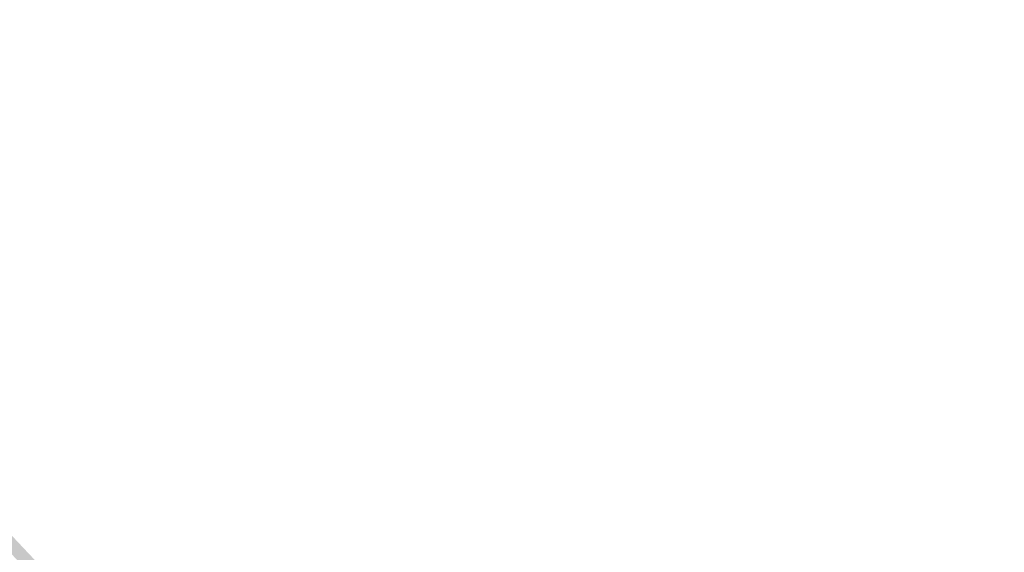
# Model space of a CAD drawing. Header units: millimetres. Extents: x 4385 to 11928, y 17253 to 36963.
# Tile 182 of 256: x 5872 to 5959, y 18776 to 18823. Entities that reach past the tile are written whole.
import ezdxf

# ---------------------------------------------------------------- set-up
doc = ezdxf.new("R2010")
doc.units = ezdxf.units.MM
doc.layers.add('ГП_реконстр_Ботаническая$0$ГП_озел_проект_УДС', color=7, linetype='Continuous', lineweight=0, true_color=0xbedfd7, transparency=0.5)

# ---------------------------------------------------------------- blocks, each defined once
blk = doc.blocks.new('ГП_реконстр_Ботаническая')
at = {"layer": 'ГП_реконстр_Ботаническая$0$ГП_озел_проект_УДС'}
h = blk.add_hatch(color=256, dxfattribs=at)
h.dxf.hatch_style = 1
h.paths.add_polyline_path([(6126.373, 18504.815), (6123.308, 18507.966), (6106.577, 18525.164), (6099.811, 18532.119), (6088.724, 18543.823), (6080.158, 18552.896), (6067.465, 18566.343), (6050.706, 18584.162), (6038.282, 18597.366), (6031.186, 18604.9), (6021.528, 18615.232), (6013.972, 18623.368), (6004.487, 18633.543), (5993.432, 18645.389), (5984.524, 18654.969), (5977.249, 18662.755), (5960.313, 18680.863), (5953.385, 18688.261), (5940.207, 18702.323), (5927.42, 18715.914), (5917.073, 18726.98), (5904.071, 18740.829), (5892.782, 18752.846), (5884.563, 18761.599), (5872.495, 18774.448), (5867.27, 18779.99), (5858.359, 18789.441), (5847.609, 18800.81), (5845.44, 18803.148), (5844.691, 18804.099), (5843.942, 18805.05), (5842.611, 18806.938), (5841.596, 18808.377), (5840.738, 18809.757), (5839.026, 18812.55), (5834.75, 18819.293), (5833.84, 18820.728), (5833.002, 18822.05), (5834.308, 18822.792), (5835.027, 18821.658), (5835.666, 18820.65), (5840.803, 18812.485), (5842.44, 18809.848), (5843.866, 18807.761), (5845.555, 18804.868), (5848.557, 18801.642), (5859.189, 18790.236), (5866.728, 18782.225), (5873.598, 18774.935), (5888.178, 18759.464), (5901.685, 18745.123), (5909.243, 18737.13), (5927.385, 18717.814), (5942.716, 18701.346), (5954.986, 18688.176), (5971.094, 18671.065), (5984.997, 18656.339), (5993.01, 18647.748), (6000.659, 18639.517), (6012.632, 18626.527), (6021.195, 18617.332), (6030.393, 18607.459), (6038.5, 18598.765), (6048.716, 18587.935), (6063.712, 18572.107), (6079.795, 18555.08), (6094.739, 18539.244), (6100.716, 18532.91), (6107.61, 18525.586), (6127.252, 18505.538)])

msp = doc.modelspace()

# ---------------------------------------------------------------- block references
msp.add_blockref('ГП_реконстр_Ботаническая', (0, 0))

doc.saveas('drawing.dxf')
